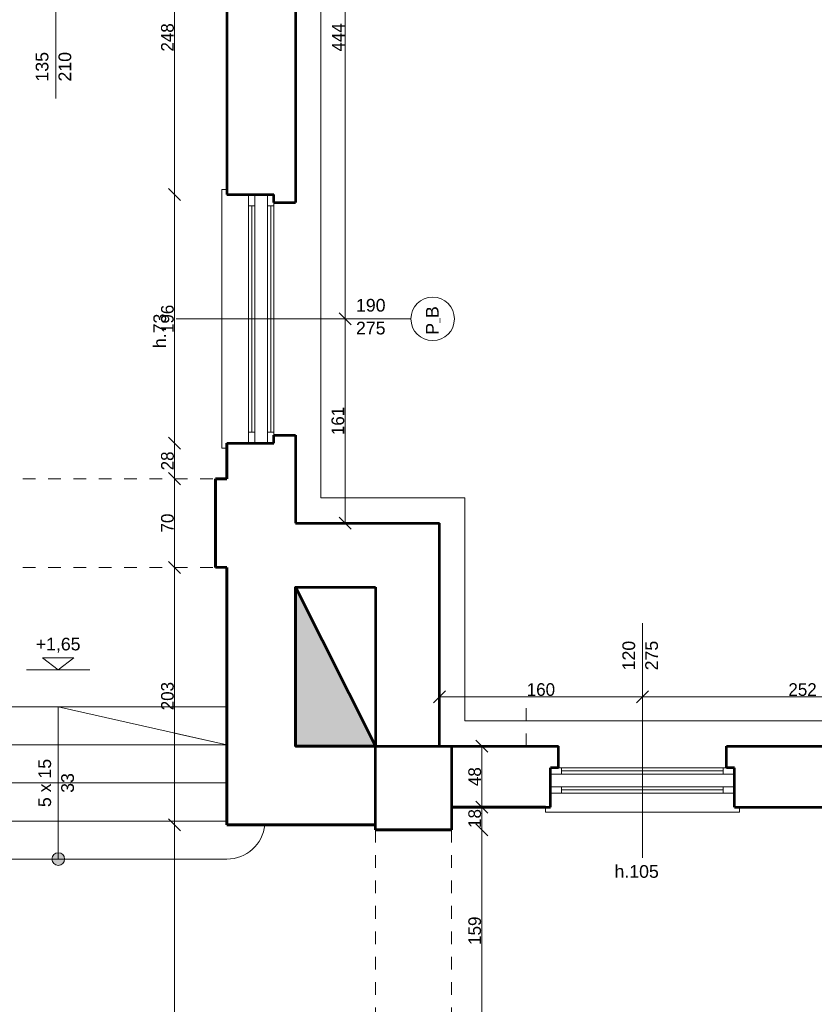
# Model space of a CAD drawing. Header units: inches. Extents: x -21887 to 84279, y -131485 to 67836.
# Tile 66 of 256: x 2047 to 8311, y 11285 to 19050. Entities that reach past the tile are written whole.
import ezdxf

# ---------------------------------------------------------------- set-up
doc = ezdxf.new("R2010")
doc.units = ezdxf.units.IN
doc.header["$MEASUREMENT"] = 0
doc.linetypes.add('Dashed copy', pattern=[200, 100, -100])
doc.linetypes.add('Long Dashed', pattern=[1058.333302, 634.99999, -423.333311])
doc.layers.get('0').update_dxf_attribs({"lineweight": 13})
doc.layers.get('Defpoints').update_dxf_attribs({"lineweight": 13})
for name, color, linetype, lineweight in [('AI_MURY', 7, 'Continuous', 53), ('Dimensioning', 7, 'Continuous', 13), ('DRZWI', 7, 'Continuous', 13), ('PODCIAGI', 7, 'Continuous', 13), ('schodzy', 7, 'Continuous', 13)]:
    doc.layers.add(name, color=color, linetype=linetype, lineweight=lineweight)
doc.styles.add('GENERATED_STYLE_7', font='txt')
doc.styles.add('Style-Courier New', font='txt')
doc.dimstyles.new('Dimstyle_4', dxfattribs={"dimtxt": 100, "dimasz": 95, "dimexe": 0, "dimexo": 0, "dimgap": 0.09, "dimtad": 1, "dimdec": 0, "dimlfac": 0.1, "dimzin": 0, "dimdsep": 46, "dimlunit": 5, "dimtxsty": 'GENERATED_STYLE_7', "dimblk": 'ARROWHEAD_6', "dimcen": 0.09, "dimclrd": 161, "dimclre": 161, "dimclrt": 7, "dimadec": 0, "dimazin": 0, "dimtfac": 1, "dimtdec": 0, "dimtmove": 0, "dimatfit": 3, "dimfxl": 0, "dimtolj": 1, "dimtzin": 0, "dimarcsym": 0})
doc.dimstyles.new('Dimstyle_5', dxfattribs={"dimtxt": 100, "dimasz": 95, "dimexe": 0.18, "dimexo": 0, "dimgap": 0.09, "dimtad": 1, "dimtih": 1, "dimtoh": 1, "dimdec": 0, "dimlfac": 0.1, "dimzin": 0, "dimdsep": 46, "dimlunit": 5, "dimtxsty": 'GENERATED_STYLE_7', "dimblk": 'ARROWHEAD_6', "dimcen": 0.09, "dimclrd": 161, "dimclre": 161, "dimclrt": 7, "dimadec": 0, "dimazin": 0, "dimtfac": 1, "dimtdec": 0, "dimtmove": 0, "dimatfit": 3, "dimfxl": 0, "dimtolj": 1, "dimtzin": 0, "dimarcsym": 0})

# ---------------------------------------------------------------- blocks, each defined once
blk = doc.blocks.new('ARROWHEAD_6')
at = {"color": 0, "linetype": 'Continuous'}
for p, q in [((0, 0), (-1, 0)), ((-0.5, -0.5), (0.5, 0.5))]:
    blk.add_line(p, q, dxfattribs=at)
blk = doc.blocks.new('*U1179')
at = {"layer": 'Defpoints', "color": 0, "linetype": 'Continuous'}
for p in [(5355.5, 13710.7), (6955.5, 13710.7), (6955.5, 13710.7)]:
    blk.add_point(p, dxfattribs=at)
at = {"layer": 'Dimensioning', "color": 161, "linetype": 'Continuous', "lineweight": -2}
for p, q in [((5355.5, 13710.7), (5355.5, 13710.9)), ((5450.5, 13710.7), (6860.5, 13710.7)), ((6955.5, 13710.7), (6955.5, 13710.9))]:
    blk.add_line(p, q, dxfattribs=at)
at = {"layer": 'Dimensioning', "color": 161, "linetype": 'Continuous', "lineweight": -2, "xscale": 95, "yscale": 95, "zscale": 95, "rotation": 180}
blk.add_blockref('ARROWHEAD_6', (5355.5, 13710.7), dxfattribs=at)
at = {"layer": 'Dimensioning', "color": 161, "linetype": 'Continuous', "lineweight": -2, "xscale": 95, "yscale": 95, "zscale": 95}
blk.add_blockref('ARROWHEAD_6', (6955.5, 13710.7), dxfattribs=at)
at = {"layer": 'Dimensioning', "color": 7, "linetype": 'Continuous', "insert": (6155.5, 13767), "char_height": 100, "attachment_point": 5, "style": 'GENERATED_STYLE_7'}
blk.add_mtext('160', dxfattribs=at)
blk = doc.blocks.new('*D2289')
at = {"layer": 'Defpoints'}
for p in [(5355.5, 13710.7), (6155.5, 13710.7), (6955.5, 13710.7), (6955.5, 13710.7)]:
    blk.add_point(p, dxfattribs=at)
at = {"layer": 'Dimensioning', "color": 161, "linetype": 'Continuous'}
blk.add_blockref('*U1179', (0, 0), dxfattribs=at)
blk = doc.blocks.new('*U1180')
at = {"layer": 'Defpoints', "color": 0, "linetype": 'Continuous'}
for p in [(6955.5, 13710.7), (9480.5, 13710.7), (9480.5, 13710.7)]:
    blk.add_point(p, dxfattribs=at)
at = {"layer": 'Dimensioning', "color": 161, "linetype": 'Continuous', "lineweight": -2}
for p, q in [((6955.5, 13710.7), (6955.5, 13710.9)), ((7050.5, 13710.7), (9385.5, 13710.7)), ((9480.5, 13710.7), (9480.5, 13710.9))]:
    blk.add_line(p, q, dxfattribs=at)
at = {"layer": 'Dimensioning', "color": 161, "linetype": 'Continuous', "lineweight": -2, "xscale": 95, "yscale": 95, "zscale": 95, "rotation": 180}
blk.add_blockref('ARROWHEAD_6', (6955.5, 13710.7), dxfattribs=at)
at = {"layer": 'Dimensioning', "color": 161, "linetype": 'Continuous', "lineweight": -2, "xscale": 95, "yscale": 95, "zscale": 95}
blk.add_blockref('ARROWHEAD_6', (9480.5, 13710.7), dxfattribs=at)
at = {"layer": 'Dimensioning', "color": 7, "linetype": 'Continuous', "insert": (8218, 13767), "char_height": 100, "attachment_point": 5, "style": 'GENERATED_STYLE_7'}
blk.add_mtext('252', dxfattribs=at)
blk = doc.blocks.new('*D2290')
at = {"layer": 'Defpoints'}
for p in [(6955.5, 13710.7), (8218, 13710.7), (9480.5, 13710.7), (9480.5, 13710.7)]:
    blk.add_point(p, dxfattribs=at)
at = {"layer": 'Dimensioning', "color": 161, "linetype": 'Continuous'}
blk.add_blockref('*U1180', (0, 0), dxfattribs=at)
blk = doc.blocks.new('*U415')
at = {"layer": 'Defpoints', "color": 0, "linetype": 'Continuous'}
for p in [(4611.8, 16690.7), (4611.8, 16690.7), (4611.8, 15080.7)]:
    blk.add_point(p, dxfattribs=at)
at = {"layer": 'Dimensioning', "color": 161, "linetype": 'Continuous', "lineweight": -2}
blk.add_line((4611.8, 15175.7), (4611.8, 16595.7), dxfattribs=at)
at = {"layer": 'Dimensioning', "color": 161, "linetype": 'Continuous', "lineweight": -2, "xscale": 95, "yscale": 95, "zscale": 95}
for p, rotation in [((4611.8, 16690.7), 90), ((4611.8, 15080.7), 270)]:
    blk.add_blockref('ARROWHEAD_6', p, dxfattribs=dict(at, rotation=rotation))
at = {"layer": 'Dimensioning', "color": 7, "linetype": 'Continuous', "insert": (4555.5, 15885.7), "char_height": 100, "attachment_point": 5, "rotation": 90, "style": 'GENERATED_STYLE_7'}
blk.add_mtext('161', dxfattribs=at)
blk = doc.blocks.new('*D2547')
at = {"layer": 'Defpoints'}
for p in [(4611.8, 16690.7), (4611.8, 16690.7), (4611.8, 15885.7), (4611.8, 15080.7)]:
    blk.add_point(p, dxfattribs=at)
at = {"layer": 'Dimensioning', "color": 161, "linetype": 'Continuous'}
blk.add_blockref('*U415', (0, 0), dxfattribs=at)
blk = doc.blocks.new('*U416')
at = {"layer": 'Defpoints', "color": 0, "linetype": 'Continuous'}
for p in [(4611.8, 21130.7), (4611.8, 21130.7), (4611.8, 16690.7)]:
    blk.add_point(p, dxfattribs=at)
at = {"layer": 'Dimensioning', "color": 161, "linetype": 'Continuous', "lineweight": -2}
blk.add_line((4611.8, 16785.7), (4611.8, 21035.7), dxfattribs=at)
at = {"layer": 'Dimensioning', "color": 161, "linetype": 'Continuous', "lineweight": -2, "xscale": 95, "yscale": 95, "zscale": 95}
for p, rotation in [((4611.8, 21130.7), 90), ((4611.8, 16690.7), 270)]:
    blk.add_blockref('ARROWHEAD_6', p, dxfattribs=dict(at, rotation=rotation))
at = {"layer": 'Dimensioning', "color": 7, "linetype": 'Continuous', "insert": (4558, 18910.7), "char_height": 100, "attachment_point": 5, "rotation": 90, "style": 'GENERATED_STYLE_7'}
blk.add_mtext('444', dxfattribs=at)
blk = doc.blocks.new('*D2548')
at = {"layer": 'Defpoints'}
for p in [(4611.8, 21130.7), (4611.8, 21130.7), (4611.8, 18910.7), (4611.8, 16690.7)]:
    blk.add_point(p, dxfattribs=at)
at = {"layer": 'Dimensioning', "color": 161, "linetype": 'Continuous'}
blk.add_blockref('*U416', (0, 0), dxfattribs=at)
blk = doc.blocks.new('*U780')
at = {"layer": 'Defpoints', "color": 0, "linetype": 'Continuous'}
for p in [(5450.5, 12660.7), (5690.3, 12660.7), (5500.5, 11070.7)]:
    blk.add_point(p, dxfattribs=at)
at = {"layer": 'Dimensioning', "color": 161, "linetype": 'Continuous', "lineweight": -2}
for p, q in [((5690.1, 12660.7), (5690.3, 12660.7)), ((5690.3, 11165.7), (5690.3, 12565.7)), ((5690.1, 11070.7), (5690.3, 11070.7))]:
    blk.add_line(p, q, dxfattribs=at)
at = {"layer": 'Dimensioning', "color": 161, "linetype": 'Continuous', "lineweight": -2, "xscale": 95, "yscale": 95, "zscale": 95}
for p, rotation in [((5690.3, 12660.7), 90), ((5690.3, 11070.7), 270)]:
    blk.add_blockref('ARROWHEAD_6', p, dxfattribs=dict(at, rotation=rotation))
at = {"layer": 'Dimensioning', "color": 7, "linetype": 'Continuous', "insert": (5634, 11865.7), "char_height": 100, "attachment_point": 5, "rotation": 90, "style": 'GENERATED_STYLE_7'}
blk.add_mtext('159', dxfattribs=at)
blk = doc.blocks.new('*D3009')
at = {"layer": 'Defpoints'}
for p in [(5450.5, 12660.7), (5690.3, 12660.7), (5690.3, 11865.7), (5500.5, 11070.7)]:
    blk.add_point(p, dxfattribs=at)
at = {"layer": 'Dimensioning', "color": 161, "linetype": 'Continuous'}
blk.add_blockref('*U780', (0, 0), dxfattribs=at)
blk = doc.blocks.new('*U781')
at = {"layer": 'Defpoints', "color": 0, "linetype": 'Continuous'}
for p in [(5690.3, 12840.7), (5690.3, 12840.7), (5450.5, 12660.7)]:
    blk.add_point(p, dxfattribs=at)
at = {"layer": 'Dimensioning', "color": 161, "linetype": 'Continuous', "lineweight": -2}
for p, q in [((5690.3, 12935.7), (5690.3, 13030.7)), ((5690.3, 12660.7), (5690.3, 12840.7)), ((5690.1, 12660.7), (5690.3, 12660.7)), ((5690.3, 12565.7), (5690.3, 12470.7))]:
    blk.add_line(p, q, dxfattribs=at)
at = {"layer": 'Dimensioning', "color": 161, "linetype": 'Continuous', "lineweight": -2, "xscale": 95, "yscale": 95, "zscale": 95}
for p, rotation in [((5690.3, 12840.7), 270), ((5690.3, 12660.7), 90)]:
    blk.add_blockref('ARROWHEAD_6', p, dxfattribs=dict(at, rotation=rotation))
at = {"layer": 'Dimensioning', "color": 7, "linetype": 'Continuous', "insert": (5634, 12750.7), "char_height": 100, "attachment_point": 5, "rotation": 90, "style": 'GENERATED_STYLE_7'}
blk.add_mtext('18', dxfattribs=at)
blk = doc.blocks.new('*D3010')
at = {"layer": 'Defpoints'}
for p in [(5690.3, 12840.7), (5690.3, 12840.7), (5690.3, 12750.7), (5450.5, 12660.7)]:
    blk.add_point(p, dxfattribs=at)
at = {"layer": 'Dimensioning', "color": 161, "linetype": 'Continuous'}
blk.add_blockref('*U781', (0, 0), dxfattribs=at)
blk = doc.blocks.new('*U782')
at = {"layer": 'Defpoints', "color": 0, "linetype": 'Continuous'}
for p in [(5690.3, 13320.7), (5690.3, 13320.7), (5690.3, 12840.7)]:
    blk.add_point(p, dxfattribs=at)
at = {"layer": 'Dimensioning', "color": 161, "linetype": 'Continuous', "lineweight": -2}
blk.add_line((5690.3, 12935.7), (5690.3, 13225.7), dxfattribs=at)
at = {"layer": 'Dimensioning', "color": 161, "linetype": 'Continuous', "lineweight": -2, "xscale": 95, "yscale": 95, "zscale": 95}
for p, rotation in [((5690.3, 13320.7), 90), ((5690.3, 12840.7), 270)]:
    blk.add_blockref('ARROWHEAD_6', p, dxfattribs=dict(at, rotation=rotation))
at = {"layer": 'Dimensioning', "color": 7, "linetype": 'Continuous', "insert": (5634, 13080.7), "char_height": 100, "attachment_point": 5, "rotation": 90, "style": 'GENERATED_STYLE_7'}
blk.add_mtext('48', dxfattribs=at)
blk = doc.blocks.new('*D3011')
at = {"layer": 'Defpoints'}
for p in [(5690.3, 13320.7), (5690.3, 13320.7), (5690.3, 13080.7), (5690.3, 12840.7)]:
    blk.add_point(p, dxfattribs=at)
at = {"layer": 'Dimensioning', "color": 161, "linetype": 'Continuous'}
blk.add_blockref('*U782', (0, 0), dxfattribs=at)
blk = doc.blocks.new('*U952')
at = {"layer": 'Defpoints', "color": 0, "linetype": 'Continuous'}
for p in [(3267.9, 12700.7), (3680.5, 12700.7), (3680.5, 5820.7)]:
    blk.add_point(p, dxfattribs=at)
at = {"layer": 'Dimensioning', "color": 161, "linetype": 'Continuous', "lineweight": -2}
for p, q in [((3268.1, 12700.7), (3267.9, 12700.7)), ((3267.9, 5915.7), (3267.9, 12605.7)), ((3268.1, 5820.7), (3267.9, 5820.7))]:
    blk.add_line(p, q, dxfattribs=at)
at = {"layer": 'Dimensioning', "color": 161, "linetype": 'Continuous', "lineweight": -2, "xscale": 95, "yscale": 95, "zscale": 95}
for p, rotation in [((3267.9, 12700.7), 90), ((3267.9, 5820.7), 270)]:
    blk.add_blockref('ARROWHEAD_6', p, dxfattribs=dict(at, rotation=rotation))
at = {"layer": 'Dimensioning', "color": 7, "linetype": 'Continuous', "insert": (3211.6, 9260.7), "char_height": 100, "attachment_point": 5, "rotation": 90, "style": 'GENERATED_STYLE_7'}
blk.add_mtext('688', dxfattribs=at)
blk = doc.blocks.new('*D3511')
at = {"layer": 'Defpoints'}
for p in [(3267.9, 12700.7), (3680.5, 12700.7), (3267.9, 9260.7), (3680.5, 5820.7)]:
    blk.add_point(p, dxfattribs=at)
at = {"layer": 'Dimensioning', "color": 161, "linetype": 'Continuous'}
blk.add_blockref('*U952', (0, 0), dxfattribs=at)
blk = doc.blocks.new('*U953')
at = {"layer": 'Defpoints', "color": 0, "linetype": 'Continuous'}
for p in [(3267.9, 14730.7), (3680.5, 14730.7), (3680.5, 12700.7)]:
    blk.add_point(p, dxfattribs=at)
at = {"layer": 'Dimensioning', "color": 161, "linetype": 'Continuous', "lineweight": -2}
for p, q in [((3268.1, 14730.7), (3267.9, 14730.7)), ((3267.9, 12795.7), (3267.9, 14635.7)), ((3268.1, 12700.7), (3267.9, 12700.7))]:
    blk.add_line(p, q, dxfattribs=at)
at = {"layer": 'Dimensioning', "color": 161, "linetype": 'Continuous', "lineweight": -2, "xscale": 95, "yscale": 95, "zscale": 95}
for p, rotation in [((3267.9, 14730.7), 90), ((3267.9, 12700.7), 270)]:
    blk.add_blockref('ARROWHEAD_6', p, dxfattribs=dict(at, rotation=rotation))
at = {"layer": 'Dimensioning', "color": 7, "linetype": 'Continuous', "insert": (3211.6, 13715.7), "char_height": 100, "attachment_point": 5, "rotation": 90, "style": 'GENERATED_STYLE_7'}
blk.add_mtext('203', dxfattribs=at)
blk = doc.blocks.new('*D3512')
at = {"layer": 'Defpoints'}
for p in [(3267.9, 14730.7), (3680.5, 14730.7), (3267.9, 13715.7), (3680.5, 12700.7)]:
    blk.add_point(p, dxfattribs=at)
at = {"layer": 'Dimensioning', "color": 161, "linetype": 'Continuous'}
blk.add_blockref('*U953', (0, 0), dxfattribs=at)
blk = doc.blocks.new('*U954')
at = {"layer": 'Defpoints', "color": 0, "linetype": 'Continuous'}
for p in [(3267.9, 15430.7), (3680.5, 15430.7), (3680.5, 14730.7)]:
    blk.add_point(p, dxfattribs=at)
at = {"layer": 'Dimensioning', "color": 161, "linetype": 'Continuous', "lineweight": -2}
for p, q in [((3268.1, 15430.7), (3267.9, 15430.7)), ((3267.9, 14825.7), (3267.9, 15335.7)), ((3268.1, 14730.7), (3267.9, 14730.7))]:
    blk.add_line(p, q, dxfattribs=at)
at = {"layer": 'Dimensioning', "color": 161, "linetype": 'Continuous', "lineweight": -2, "xscale": 95, "yscale": 95, "zscale": 95}
for p, rotation in [((3267.9, 15430.7), 90), ((3267.9, 14730.7), 270)]:
    blk.add_blockref('ARROWHEAD_6', p, dxfattribs=dict(at, rotation=rotation))
at = {"layer": 'Dimensioning', "color": 7, "linetype": 'Continuous', "insert": (3211.6, 15080.7), "char_height": 100, "attachment_point": 5, "rotation": 90, "style": 'GENERATED_STYLE_7'}
blk.add_mtext('70', dxfattribs=at)
blk = doc.blocks.new('*D3513')
at = {"layer": 'Defpoints'}
for p in [(3267.9, 15430.7), (3680.5, 15430.7), (3267.9, 15080.7), (3680.5, 14730.7)]:
    blk.add_point(p, dxfattribs=at)
at = {"layer": 'Dimensioning', "color": 161, "linetype": 'Continuous'}
blk.add_blockref('*U954', (0, 0), dxfattribs=at)
blk = doc.blocks.new('*U955')
at = {"layer": 'Defpoints', "color": 0, "linetype": 'Continuous'}
for p in [(3267.9, 15710.7), (3680.5, 15710.7), (3680.5, 15430.7)]:
    blk.add_point(p, dxfattribs=at)
at = {"layer": 'Dimensioning', "color": 161, "linetype": 'Continuous', "lineweight": -2}
for p, q in [((3268.1, 15710.7), (3267.9, 15710.7)), ((3267.9, 15525.7), (3267.9, 15615.7)), ((3268.1, 15430.7), (3267.9, 15430.7))]:
    blk.add_line(p, q, dxfattribs=at)
at = {"layer": 'Dimensioning', "color": 161, "linetype": 'Continuous', "lineweight": -2, "xscale": 95, "yscale": 95, "zscale": 95}
for p, rotation in [((3267.9, 15710.7), 90), ((3267.9, 15430.7), 270)]:
    blk.add_blockref('ARROWHEAD_6', p, dxfattribs=dict(at, rotation=rotation))
at = {"layer": 'Dimensioning', "color": 7, "linetype": 'Continuous', "insert": (3211.6, 15570.7), "char_height": 100, "attachment_point": 5, "rotation": 90, "style": 'GENERATED_STYLE_7'}
blk.add_mtext('28', dxfattribs=at)
blk = doc.blocks.new('*D3514')
at = {"layer": 'Defpoints'}
for p in [(3267.9, 15710.7), (3680.5, 15710.7), (3267.9, 15570.7), (3680.5, 15430.7)]:
    blk.add_point(p, dxfattribs=at)
at = {"layer": 'Dimensioning', "color": 161, "linetype": 'Continuous'}
blk.add_blockref('*U955', (0, 0), dxfattribs=at)
blk = doc.blocks.new('*U956')
at = {"layer": 'Defpoints', "color": 0, "linetype": 'Continuous'}
for p in [(3267.9, 17670.7), (3680.5, 17670.7), (3680.5, 15710.7)]:
    blk.add_point(p, dxfattribs=at)
at = {"layer": 'Dimensioning', "color": 161, "linetype": 'Continuous', "lineweight": -2}
for p, q in [((3268.1, 17670.7), (3267.9, 17670.7)), ((3267.9, 15805.7), (3267.9, 17575.7)), ((3268.1, 15710.7), (3267.9, 15710.7))]:
    blk.add_line(p, q, dxfattribs=at)
at = {"layer": 'Dimensioning', "color": 161, "linetype": 'Continuous', "lineweight": -2, "xscale": 95, "yscale": 95, "zscale": 95}
for p, rotation in [((3267.9, 17670.7), 90), ((3267.9, 15710.7), 270)]:
    blk.add_blockref('ARROWHEAD_6', p, dxfattribs=dict(at, rotation=rotation))
at = {"layer": 'Dimensioning', "color": 7, "linetype": 'Continuous', "insert": (3211.6, 16690.7), "char_height": 100, "attachment_point": 5, "rotation": 90, "style": 'GENERATED_STYLE_7'}
blk.add_mtext('196', dxfattribs=at)
blk = doc.blocks.new('*D3515')
at = {"layer": 'Defpoints'}
for p in [(3267.9, 17670.7), (3680.5, 17670.7), (3267.9, 16690.7), (3680.5, 15710.7)]:
    blk.add_point(p, dxfattribs=at)
at = {"layer": 'Dimensioning', "color": 161, "linetype": 'Continuous'}
blk.add_blockref('*U956', (0, 0), dxfattribs=at)
blk = doc.blocks.new('*U957')
at = {"layer": 'Defpoints', "color": 0, "linetype": 'Continuous'}
for p in [(3267.9, 20150.7), (3680.5, 20150.7), (3680.5, 17670.7)]:
    blk.add_point(p, dxfattribs=at)
at = {"layer": 'Dimensioning', "color": 161, "linetype": 'Continuous', "lineweight": -2}
for p, q in [((3268.1, 20150.7), (3267.9, 20150.7)), ((3267.9, 17765.7), (3267.9, 20055.7)), ((3268.1, 17670.7), (3267.9, 17670.7))]:
    blk.add_line(p, q, dxfattribs=at)
at = {"layer": 'Dimensioning', "color": 161, "linetype": 'Continuous', "lineweight": -2, "xscale": 95, "yscale": 95, "zscale": 95}
for p, rotation in [((3267.9, 20150.7), 90), ((3267.9, 17670.7), 270)]:
    blk.add_blockref('ARROWHEAD_6', p, dxfattribs=dict(at, rotation=rotation))
at = {"layer": 'Dimensioning', "color": 7, "linetype": 'Continuous', "insert": (3211.6, 18910.7), "char_height": 100, "attachment_point": 5, "rotation": 90, "style": 'GENERATED_STYLE_7'}
blk.add_mtext('248', dxfattribs=at)
blk = doc.blocks.new('*D3516')
at = {"layer": 'Defpoints'}
for p in [(3267.9, 20150.7), (3680.5, 20150.7), (3267.9, 18910.7), (3680.5, 17670.7)]:
    blk.add_point(p, dxfattribs=at)
at = {"layer": 'Dimensioning', "color": 161, "linetype": 'Continuous'}
blk.add_blockref('*U957', (0, 0), dxfattribs=at)

msp = doc.modelspace()

# ---------------------------------------------------------------- hatches: boundary and pattern name
at = {"layer": 'AI_MURY', "extrusion": (0, 0, -1)}
msp.add_hatch(color=7, dxfattribs=at).paths.add_polyline_path([(-4850.5, 13320.7), (-4220.5, 14575.7), (-4220.5, 13320.7)], flags=16)
at = {"layer": 'schodzy'}
msp.add_hatch(color=9, dxfattribs=at).paths.add_polyline_path([(2400.5, 12430.7, 1), (2300.5, 12430.7, 1)], flags=16)

# ---------------------------------------------------------------- linework, layer by layer
at = {"layer": 'AI_MURY', "color": 7, "linetype": 'Continuous'}
for p, q in [((4220.5, 20213.2), (4220.5, 17608.2)), ((3680.5, 20150.7), (3680.5, 17670.7)), ((3680.5, 17670.7), (4050.5, 17670.7)), ((4050.5, 17608.2), (4050.5, 17670.7)), ((4050.5, 17608.2), (4220.5, 17608.2)), ((4050.5, 15773.2), (4220.5, 15773.2)), ((4050.5, 15710.7), (4050.5, 15773.2)), ((4220.5, 15773.2), (4220.5, 15080.7)), ((3680.5, 15430.7), (3680.5, 15710.7)), ((3680.5, 15710.7), (4050.5, 15710.7)), ((3680.5, 15710.7), (3680.5, 15430.7)), ((3590.5, 14730.7), (3590.5, 15430.7)), ((3590.5, 15430.7), (3680.5, 15430.7)), ((3680.5, 15430.7), (3590.5, 15430.7)), ((3590.5, 15430.7), (3590.5, 14730.7)), ((4220.5, 15080.7), (5355.5, 15080.7)), ((5355.5, 13320.7), (5355.5, 15080.7)), ((3680.5, 14730.7), (3590.5, 14730.7)), ((3680.5, 14730.7), (3590.5, 14730.7)), ((3680.5, 12700.7), (3680.5, 14730.7)), ((3680.5, 14730.7), (3680.5, 12700.7)), ((4220.5, 14575.7), (4850.5, 13320.7)), ((4220.5, 14575.7), (4220.5, 13320.7)), ((4220.5, 14575.7), (4850.5, 14575.7)), ((4850.5, 14575.7), (4850.5, 13320.7)), ((3680.5, 12700.7), (3680.5, 13330.7)), ((3680.5, 12700.7), (3680.5, 13330.7)), ((4220.5, 13320.7), (4850.5, 13320.7)), ((4850.5, 13320.7), (6293, 13320.7)), ((4850.5, 12660.7), (4850.5, 13320.7)), ((5450.5, 13320.7), (5450.5, 12660.7)), ((6293, 13150.7), (6293, 13320.7)), ((7618, 13150.7), (7618, 13320.7)), ((7618, 13320.7), (9123, 13320.7)), ((6230.5, 12840.7), (6230.5, 13150.7)), ((6293, 13150.7), (6230.5, 13150.7)), ((7680.5, 13150.7), (7618, 13150.7)), ((7680.5, 12840.7), (7680.5, 13150.7)), ((6190.5, 12840.7), (5450.5, 12840.7)), ((5450.5, 12840.7), (5450.5, 12660.7)), ((6190.5, 12840.7), (5450.5, 12840.7)), ((5450.5, 12840.7), (5450.5, 12660.7)), ((5450.5, 12840.7), (6230.5, 12840.7)), ((7680.5, 12840.7), (8460.5, 12840.7)), ((4850.5, 12700.7), (3680.5, 12700.7)), ((4850.5, 12700.7), (3680.5, 12700.7)), ((4850.5, 12700.7), (3680.5, 12700.7)), ((3680.5, 12700.7), (4850.5, 12700.7)), ((4850.5, 12660.7), (4850.5, 12700.7)), ((4850.5, 12660.7), (4850.5, 12700.7)), ((5450.5, 12660.7), (4850.5, 12660.7)), ((5450.5, 12660.7), (4850.5, 12660.7)), ((4850.5, 12660.7), (5450.5, 12660.7))]:
    msp.add_line(p, q, dxfattribs=at)
msp.add_3dface([(4850.5, 13320.7), (4220.5, 13320.7), (4220.5, 14575.7)], dxfattribs=at)
at = {"layer": 'DRZWI', "color": 251, "linetype": 'Continuous'}
for p, q in [((4420.5, 32690.7), (4420.5, 15280.7)), ((3640.5, 15670.7), (3640.5, 17710.7)), ((3680.5, 17710.7), (3640.5, 17710.7)), ((3680.5, 15670.7), (3640.5, 15670.7)), ((5555.5, 13520.7), (15561.9, 13520.7)), ((6190.5, 12840.7), (6190.5, 12800.7)), ((7720.5, 12840.7), (7720.5, 12800.7)), ((7720.5, 12800.7), (6190.5, 12800.7))]:
    msp.add_line(p, q, dxfattribs=at)
at = {"layer": 'DRZWI', "color": 220, "linetype": 'Continuous'}
for p, q in [((3850.5, 17583.2), (3850.5, 17670.7)), ((3900.5, 17583.2), (3900.5, 17670.7)), ((4000.5, 17583.2), (4000.5, 17670.7)), ((3850.5, 17583.2), (3900.5, 17583.2)), ((3850.5, 15798.2), (3850.5, 17583.2)), ((3875.5, 15798.2), (3875.5, 17583.2)), ((3900.5, 15798.2), (3900.5, 17583.2)), ((4000.5, 17583.2), (4050.5, 17583.2)), ((4000.5, 15798.2), (4000.5, 17583.2)), ((4025.5, 15798.2), (4025.5, 17583.2)), ((4050.5, 17583.2), (4050.5, 17608.2)), ((4050.5, 15798.2), (4050.5, 17583.2)), ((5130.9, 16690.7), (3280.1, 16690.7)), ((3850.5, 15798.2), (3850.5, 15710.7)), ((3850.5, 15798.2), (3900.5, 15798.2)), ((3900.5, 15798.2), (3900.5, 15710.7)), ((4000.5, 15798.2), (4000.5, 15710.7)), ((4000.5, 15798.2), (4050.5, 15798.2)), ((4050.5, 15798.2), (4050.5, 15773.2)), ((6955.5, 14291.1), (6955.5, 12440.3)), ((6318, 13150.7), (6293, 13150.7)), ((6318, 13100.7), (6318, 13150.7)), ((7593, 13150.7), (6318, 13150.7)), ((7593, 13125.7), (6318, 13125.7)), ((7593, 13100.7), (7593, 13150.7)), ((7593, 13150.7), (7618, 13150.7)), ((6318, 13100.7), (6230.5, 13100.7)), ((7593, 13100.7), (6318, 13100.7)), ((7593, 13100.7), (7680.5, 13100.7)), ((6318, 13000.7), (6230.5, 13000.7)), ((6318, 12950.7), (6318, 13000.7)), ((7593, 13000.7), (6318, 13000.7)), ((7593, 12975.7), (6318, 12975.7)), ((7593, 13000.7), (7680.5, 13000.7)), ((7593, 12950.7), (7593, 13000.7)), ((6318, 12950.7), (6230.5, 12950.7)), ((7593, 12950.7), (6318, 12950.7)), ((7593, 12950.7), (7680.5, 12950.7))]:
    msp.add_line(p, q, dxfattribs=at)
at = {"layer": 'DRZWI', "color": 9, "linetype": 'Dashed copy'}
msp.add_line((6038.9, 13320.7), (6038.9, 13710.7), dxfattribs=at)
at = {"layer": 'DRZWI', "color": 7, "linetype": 'Continuous'}
msp.add_line((6190.5, 12800.7), (6190.5, 12840.7), dxfattribs=at)
msp.add_line((6190.5, 12800.7), (6190.5, 12840.7), dxfattribs=at)
at = {"layer": 'DRZWI', "color": 220, "linetype": 'Continuous'}
msp.add_circle((5302.2, 16690.8), 171.3, dxfattribs=at)
at = {"layer": 'PODCIAGI', "color": 5, "linetype": 'Continuous'}
msp.add_line((2330.5, 18429), (2330.5, 19329), dxfattribs=at)
at = {"layer": 'PODCIAGI', "color": 7, "linetype": 'Dashed copy'}
for p, q in [((1070.5, 15430.7), (3598.2, 15430.7)), ((1070.5, 14730.7), (3598.2, 14730.7)), ((4850.5, 12660.7), (4850.5, 11070.7)), ((5450.5, 12660.7), (5450.5, 11070.7))]:
    msp.add_line(p, q, dxfattribs=at)
at = {"layer": 'schodzy', "color": 251, "linetype": 'Continuous'}
for p, q in [((4420.5, 15280.7), (5555.5, 15280.7)), ((5555.5, 15280.7), (5555.5, 13520.7))]:
    msp.add_line(p, q, dxfattribs=at)
at = {"layer": 'schodzy', "color": 9, "linetype": 'Long Dashed'}
for p, q in [((2349.7, 13923.2), (2226, 14018.9)), ((2226, 14018.9), (2473.3, 14018.9)), ((2349.7, 13923.2), (2473.3, 14018.9)), ((2100.6, 13923.2), (2600.4, 13923.2))]:
    msp.add_line(p, q, dxfattribs=at)
at = {"layer": 'schodzy', "color": 9, "linetype": 'Continuous'}
for p, q in [((1020.5, 13630.7), (3680.5, 13630.7)), ((2350.5, 12430.7), (2350.5, 13630.7)), ((2350.5, 13630.7), (3680.5, 13330.7)), ((1020.5, 13330.7), (3680.5, 13330.7)), ((1020.5, 13030.7), (3680.5, 13030.7)), ((1020.5, 12730.7), (3680.5, 12730.7)), ((1020.5, 12430.7), (3680.5, 12430.7))]:
    msp.add_line(p, q, dxfattribs=at)
at = {"layer": 'schodzy', "color": 7, "linetype": 'Continuous'}
for p, q in [((3680.5, 13330.7), (3267.9, 13423.8)), ((3267.9, 13423.8), (3267.9, 9260.7)), ((3680.5, 13330.7), (3267.9, 13423.8)), ((3267.9, 13423.8), (3267.9, 9260.7))]:
    msp.add_line(p, q, dxfattribs=at)
at = {"layer": 'schodzy', "color": 9, "linetype": 'Continuous'}
msp.add_circle((2350.5, 12430.7), 50, dxfattribs=at)
msp.add_arc((3680.5, 12730.7), 300, 270, 354.26083, dxfattribs=at)

# ---------------------------------------------------------------- texts
at = {"layer": 'DRZWI', "color": 220, "insert": (4697.8, 16848.3), "char_height": 100, "width": 355.178, "attachment_point": 1, "line_spacing_factor": 1.079165, "style": 'GENERATED_STYLE_7'}
msp.add_mtext('\\fArial|b0|i0|c238|p39;190\\P275', dxfattribs=at)
at = {"layer": 'DRZWI', "color": 220, "char_height": 100, "attachment_point": 1, "rotation": 90, "style": 'GENERATED_STYLE_7'}
for s, insert, width in [('\\fArial|b0|i0|c238|p39;P\\H50.000000;_\\H100.000000;B', (5248.6, 16565.9), 460.117), ('\\fArial|b0|i0|c238|p39;h.73', (3100.5, 16460.3), 460.863)]:
    msp.add_mtext(s, dxfattribs=dict(at, insert=insert, width=width))
at = {"layer": 'DRZWI', "color": 220, "insert": (6797.9, 14035.6), "char_height": 100, "width": 355.178, "attachment_point": 2, "rotation": 90, "line_spacing_factor": 1.079165, "style": 'GENERATED_STYLE_7'}
msp.add_mtext('\\fArial|b0|i0|c238|p39;120\\P275', dxfattribs=at)
at = {"layer": 'DRZWI', "color": 220, "insert": (6735.4, 12383), "char_height": 100, "width": 519.75, "attachment_point": 1, "style": 'GENERATED_STYLE_7'}
msp.add_mtext('\\fArial|b0|i0|c238|p39;h.105', dxfattribs=at)
at = {"layer": 'PODCIAGI', "color": 5, "insert": (2172.9, 18679.1), "char_height": 100, "width": 704.483, "attachment_point": 2, "rotation": 90, "line_spacing_factor": 1.079165, "style": 'GENERATED_STYLE_7'}
msp.add_mtext('\\fArial|b0|i0|c238|p39;135\\P210', dxfattribs=at)
at = {"layer": 'schodzy', "color": 9, "insert": (2349.7, 14176.5), "char_height": 100, "width": 614.783, "attachment_point": 2, "style": 'GENERATED_STYLE_7'}
msp.add_mtext('\\fArial|b0|i0|c238|p39;+1,65', dxfattribs=at)
at = {"layer": 'schodzy', "color": 9, "insert": (2194, 13030.7), "char_height": 100, "width": 1279.368, "attachment_point": 2, "rotation": 90, "line_spacing_factor": 1.079144, "style": 'GENERATED_STYLE_7'}
msp.add_mtext('\\fArial|b0|i0|c238|p39;5 x 15\\P33', dxfattribs=at)

# ---------------------------------------------------------------- dimensions: what is measured, and where the dimension line sits
at = {"layer": 'Dimensioning', "color": 161, "linetype": 'Continuous'}
for base, p1, p2, picture, middle in [((4611.8, 21130.7), (4611.8, 16690.7), (4611.8, 21130.7), '*D2548', (4611.8, 18910.7)), ((3267.9, 20150.7), (3680.5, 17670.7), (3680.5, 20150.7), '*D3516', (3267.9, 18910.7)), ((3267.9, 17670.7), (3680.5, 15710.7), (3680.5, 17670.7), '*D3515', (3267.9, 16690.7)), ((4611.8, 16690.7), (4611.8, 15080.7), (4611.8, 16690.7), '*D2547', (4611.8, 15885.7)), ((3267.9, 15710.7), (3680.5, 15430.7), (3680.5, 15710.7), '*D3514', (3267.9, 15570.7)), ((3267.9, 15430.7), (3680.5, 14730.7), (3680.5, 15430.7), '*D3513', (3267.9, 15080.7)), ((3267.9, 14730.7), (3680.5, 12700.7), (3680.5, 14730.7), '*D3512', (3267.9, 13715.7)), ((5690.3, 13320.7), (5690.3, 12840.7), (5690.3, 13320.7), '*D3011', (5690.3, 13080.7)), ((5690.3, 12840.7), (5450.5, 12660.7), (5690.3, 12840.7), '*D3010', (5690.3, 12750.7)), ((3267.9, 12700.7), (3680.5, 5820.7), (3680.5, 12700.7), '*D3511', (3267.9, 9260.7)), ((5690.3, 12660.7), (5500.5, 11070.7), (5450.5, 12660.7), '*D3009', (5690.3, 11865.7))]:
    dim = msp.add_linear_dim(base=base, p1=p1, p2=p2, angle=90, dimstyle='Dimstyle_4', override={"dimtxsty": 'Style-Courier New', "dimclrd": 0, "dimclre": 161, "dimlwe": 0}, dxfattribs=at)
    dim.commit()
    dim.dimension.update_dxf_attribs({"geometry": picture, "text_midpoint": middle, "dimtype": 128})
for base, p1, p2, picture, middle in [((6955.5, 13710.7), (5355.5, 13710.7), (6955.5, 13710.7), '*D2289', (6155.5, 13710.7)), ((9480.5180538, 13710.7131048), (6955.5180538, 13710.7131048), (9480.5180538, 13710.7131048), '*D2290', (8218.0180538, 13710.7131048))]:
    dim = msp.add_linear_dim(base=base, p1=p1, p2=p2, dimstyle='Dimstyle_5', override={"dimtxsty": 'Style-Courier New', "dimclrd": 0, "dimclre": 161, "dimlwe": 0}, dxfattribs=at)
    dim.commit()
    dim.dimension.update_dxf_attribs({"geometry": picture, "text_midpoint": middle, "dimtype": 128})

doc.saveas('drawing.dxf')
